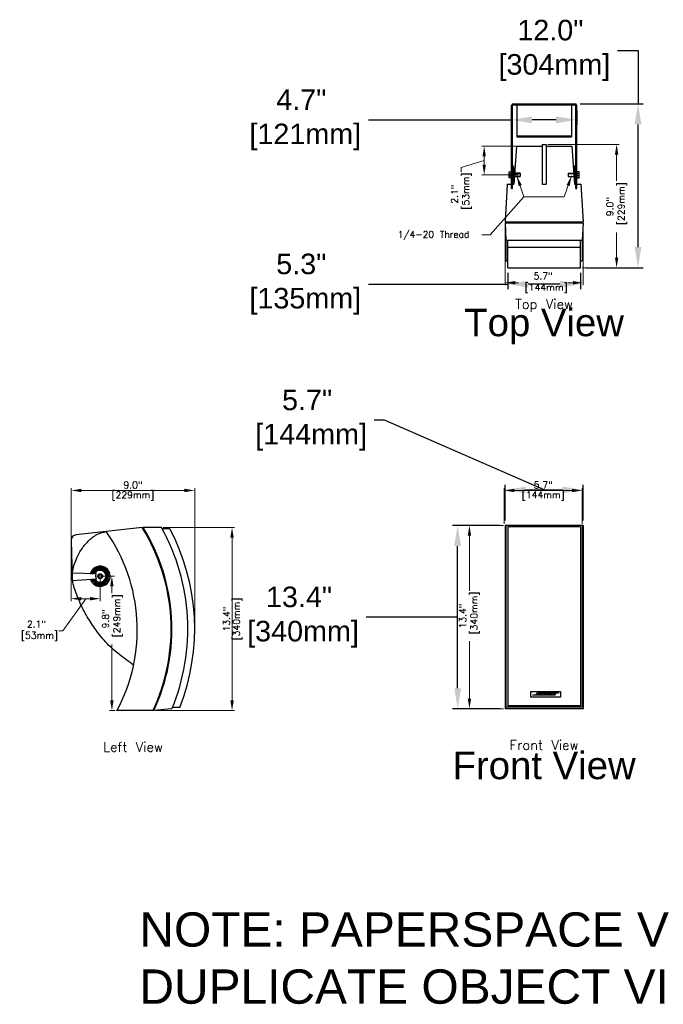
# Model space of a CAD drawing. Extents: x -38.2 to 55.6, y -28.3 to 43.6.
# Tile 1 of 2: x -38.2 to 8.7, y -28.3 to 43.6. Entities that reach past the tile are written whole.
import ezdxf
from ezdxf.enums import TextEntityAlignment as Align

# ---------------------------------------------------------------- set-up
doc = ezdxf.new("R2010")
doc.units = 0
doc.header["$LTSCALE"] = 0.125
doc.header["$MEASUREMENT"] = 0
doc.layers.get('0').update_dxf_attribs({"linetype": 'CONTINUOUS', "lineweight": 5})
doc.layers.get('DEFPOINTS').update_dxf_attribs({"linetype": 'CONTINUOUS'})
for name, color, linetype, lineweight in [('ES-DEVICE', 1, 'CONTINUOUS', 25), ('es-device-web', 7, 'CONTINUOUS', 25), ('ES-DIMENSION', 7, 'CONTINUOUS', 5), ('es-dimension-web', 7, 'CONTINUOUS', 15), ('ES-TEXT', 5, 'CONTINUOUS', 5)]:
    doc.layers.add(name, color=color, linetype=linetype, lineweight=lineweight)
doc.layers.add('es-text-note', color=7, linetype='CONTINUOUS', plot=False)
doc.layers.add('es-text-web', color=7, linetype='CONTINUOUS')
doc.styles.get("Standard").update_dxf_attribs({"font": 'txt.shx'})
doc.styles.add('TrueType', font='ARIALUNI.TTF')
doc.dimstyles.get("Standard").update_dxf_attribs({"dimscale": 0, "dimtxt": 0.4925, "dimasz": 0.7425, "dimexe": 0.18, "dimexo": 0.125, "dimgap": 0.1525, "dimtad": 0, "dimdec": 1, "dimzin": 0, "dimdsep": 46, "dimtxsty": 'Standard', "dimcen": 0, "dimclrd": 256, "dimclre": 256, "dimadec": 0, "dimazin": 0, "dimtfac": 1, "dimtdec": 1, "dimtofl": 0, "dimtmove": 1, "dimatfit": 3, "dimfxl": 0, "dimtolj": 1, "dimtzin": 0, "dimlwd": -1, "dimlwe": -1, "dimarcsym": 0})
doc.dimstyles.new('TrueType', dxfattribs={"dimscale": 1.5, "dimtxt": 1, "dimasz": 1, "dimexe": 0.25, "dimexo": 0.25, "dimgap": 0.25, "dimtad": 0, "dimtih": 1, "dimtoh": 1, "dimdec": 1, "dimzin": 0, "dimdsep": 46, "dimtxsty": 'TrueType', "dimcen": 0, "dimadec": 0, "dimazin": 0, "dimtfac": 1, "dimtdec": 1, "dimtofl": 0, "dimtmove": 1, "dimatfit": 3, "dimfxl": 0, "dimtolj": 1, "dimtzin": 0, "dimarcsym": 0})

# ---------------------------------------------------------------- blocks, each defined once
blk = doc.blocks.new('*D4')
at = {"layer": 'DEFPOINTS', "color": 0}
for p in [(-2.844, 6.688), (-5.446, -6.688), (-2.844, -6.688)]:
    blk.add_point(p, dxfattribs=at)
at = {"layer": 'ES-DIMENSION'}
for p, q in [((-2.969, 6.688), (-5.626, 6.688)), ((-5.446, 5.945), (-5.446, 1.915)), ((-5.446, -5.945), (-5.446, -1.756)), ((-2.969, -6.688), (-5.626, -6.688))]:
    blk.add_line(p, q, dxfattribs=at)
for points in [[(-5.57, 5.945), (-5.322, 5.945), (-5.446, 6.688)], [(-5.57, -5.945), (-5.322, -5.945), (-5.446, -6.688)]]:
    blk.add_solid(points, dxfattribs=at)
at = {"layer": 'ES-DIMENSION', "color": 0, "insert": (-5.446, 0.08), "char_height": 0.4925, "attachment_point": 5, "rotation": 90}
blk.add_mtext('\\A1;13.4"\\P [340mm]', dxfattribs=at)
blk = doc.blocks.new('*D5')
at = {"layer": 'DEFPOINTS', "color": 0}
for p in [(2.781, 9.242), (-2.906, 6.688), (2.781, 6.688)]:
    blk.add_point(p, dxfattribs=at)
at = {"layer": 'ES-DIMENSION'}
for p, q in [((-2.906, 6.812), (-2.906, 9.422)), ((2.781, 6.812), (2.781, 9.422)), ((-2.164, 9.242), (2.039, 9.242))]:
    blk.add_line(p, q, dxfattribs=at)
for points in [[(-2.164, 9.366), (-2.164, 9.119), (-2.906, 9.242)], [(2.039, 9.366), (2.039, 9.119), (2.781, 9.242)]]:
    blk.add_solid(points, dxfattribs=at)
at = {"layer": 'ES-DIMENSION', "color": 0, "char_height": 0.4925, "attachment_point": 5}
for s, insert in [('\\A1;5.7"', (-0.063, 9.641)), ('\\A1;[144mm]', (-0.063, 8.844))]:
    blk.add_mtext(s, dxfattribs=dict(at, insert=insert))
blk = doc.blocks.new('*D6')
at = {"layer": 'DEFPOINTS', "color": 0}
for p in [(-34.489, 9.242), (-34.489, 5.618), (-25.487, -0.864)]:
    blk.add_point(p, dxfattribs=at)
at = {"layer": 'ES-DIMENSION'}
for p, q in [((-34.489, 5.743), (-34.489, 9.422)), ((-25.487, -0.739), (-25.487, 9.422)), ((-26.23, 9.242), (-33.746, 9.242))]:
    blk.add_line(p, q, dxfattribs=at)
for points in [[(-33.746, 9.366), (-33.746, 9.119), (-34.489, 9.242)], [(-26.23, 9.366), (-26.23, 9.119), (-25.487, 9.242)]]:
    blk.add_solid(points, dxfattribs=at)
at = {"layer": 'ES-DIMENSION', "color": 0, "char_height": 0.4925, "attachment_point": 5}
for s, insert in [('\\A1;9.0"', (-29.988, 9.641)), ('\\A1;[229mm]', (-29.988, 8.844))]:
    blk.add_mtext(s, dxfattribs=dict(at, insert=insert))
blk = doc.blocks.new('*D7')
at = {"layer": 'DEFPOINTS', "color": 0}
for p in [(-27.912, 6.547), (-28.47, -6.828), (-22.762, -6.828)]:
    blk.add_point(p, dxfattribs=at)
at = {"layer": 'ES-DIMENSION'}
for p, q in [((-27.787, 6.547), (-22.582, 6.547)), ((-22.762, 5.804), (-22.762, -6.086)), ((-28.345, -6.828), (-22.582, -6.828))]:
    blk.add_line(p, q, dxfattribs=at)
for points in [[(-22.885, 5.804), (-22.638, 5.804), (-22.762, 6.547)], [(-22.885, -6.086), (-22.638, -6.086), (-22.762, -6.828)]]:
    blk.add_solid(points, dxfattribs=at)
at = {"layer": 'ES-DIMENSION', "color": 0, "char_height": 0.4925, "attachment_point": 5, "rotation": 90}
for s, insert in [('\\A1;[340mm]', (-22.363, -0.141)), ('\\A1;13.4"', (-23.16, -0.141))]:
    blk.add_mtext(s, dxfattribs=dict(at, insert=insert))
blk = doc.blocks.new('*D8')
at = {"layer": 'DEFPOINTS', "color": 0}
for p in [(-34.489, 5.681), (-32.385, 2.984), (-34.489, 1.343)]:
    blk.add_point(p, dxfattribs=at)
at = {"layer": 'ES-DIMENSION'}
for p, q in [((-34.489, 5.556), (-34.489, 1.163)), ((-32.385, 2.859), (-32.385, 1.163)), ((-33.437, 1.343), (-35.091, -1.001)), ((-33.128, 1.343), (-33.746, 1.343)), ((-35.091, -1.001), (-35.396, -1.001))]:
    blk.add_line(p, q, dxfattribs=at)
for points in [[(-33.746, 1.467), (-33.746, 1.219), (-34.489, 1.343)], [(-33.128, 1.467), (-33.128, 1.219), (-32.385, 1.343)]]:
    blk.add_solid(points, dxfattribs=at)
at = {"layer": 'ES-DIMENSION', "color": 0, "insert": (-37.026, -1.001), "char_height": 0.4925, "attachment_point": 5}
blk.add_mtext('\\A1;2.1"\\P [53mm]', dxfattribs=at)
blk = doc.blocks.new('*D9')
at = {"layer": 'DEFPOINTS', "color": 0}
for p in [(-32.385, 2.984), (-31.526, 2.984), (-31.157, -6.828)]:
    blk.add_point(p, dxfattribs=at)
at = {"layer": 'ES-DIMENSION'}
for p, q in [((-32.26, 2.984), (-31.346, 2.984)), ((-31.526, 2.241), (-31.526, 1.748)), ((-31.526, -6.086), (-31.526, -2.005)), ((-31.282, -6.828), (-31.706, -6.828))]:
    blk.add_line(p, q, dxfattribs=at)
for points in [[(-31.649, 2.241), (-31.402, 2.241), (-31.526, 2.984)], [(-31.649, -6.086), (-31.402, -6.086), (-31.526, -6.828)]]:
    blk.add_solid(points, dxfattribs=at)
at = {"layer": 'ES-DIMENSION', "color": 0, "insert": (-31.499, -0.129), "char_height": 0.4925, "attachment_point": 5, "rotation": 90}
blk.add_mtext('\\A1;9.8"\\P [249mm]', dxfattribs=at)
blk = doc.blocks.new('*D10')
at = {"layer": 'DEFPOINTS', "color": 0}
for p in [(0.141, 34.5), (2.656, 25.5), (5.288, 25.5)]:
    blk.add_point(p, dxfattribs=at)
at = {"layer": 'ES-DIMENSION'}
for p, q in [((0.266, 34.5), (5.468, 34.5)), ((5.288, 33.757), (5.288, 31.833)), ((5.288, 26.242), (5.288, 28.081)), ((2.781, 25.5), (5.468, 25.5))]:
    blk.add_line(p, q, dxfattribs=at)
for points in [[(5.164, 33.757), (5.412, 33.757), (5.288, 34.5)], [(5.164, 26.242), (5.412, 26.242), (5.288, 25.5)]]:
    blk.add_solid(points, dxfattribs=at)
at = {"layer": 'ES-DIMENSION', "color": 0, "insert": (5.288, 29.957), "char_height": 0.4925, "attachment_point": 5, "rotation": 90}
blk.add_mtext('\\A1;9.0"\\P [229mm]', dxfattribs=at)
blk = doc.blocks.new('*D11')
at = {"layer": 'DEFPOINTS', "color": 0}
for p in [(-2.844, 28.844), (2.844, 28.844), (2.844, 24.404)]:
    blk.add_point(p, dxfattribs=at)
at = {"layer": 'ES-DIMENSION'}
for p, q in [((-2.844, 28.719), (-2.844, 24.224)), ((2.844, 28.719), (2.844, 24.224)), ((-2.101, 24.404), (-1.864, 24.404)), ((2.101, 24.404), (1.724, 24.404))]:
    blk.add_line(p, q, dxfattribs=at)
for points in [[(-2.101, 24.528), (-2.101, 24.28), (-2.844, 24.404)], [(2.101, 24.528), (2.101, 24.28), (2.844, 24.404)]]:
    blk.add_solid(points, dxfattribs=at)
at = {"layer": 'ES-DIMENSION', "color": 0, "insert": (-0.07, 24.404), "char_height": 0.4925, "attachment_point": 5}
blk.add_mtext('\\A1;5.7"\\P [144mm]', dxfattribs=at)
blk = doc.blocks.new('*D12')
at = {"layer": 'DEFPOINTS', "color": 0}
for p in [(-0.141, 34.375), (-4.37, 32.273), (-1.759, 32.273)]:
    blk.add_point(p, dxfattribs=at)
at = {"layer": 'ES-DIMENSION'}
for p, q in [((-0.266, 34.375), (-4.55, 34.375)), ((-4.37, 33.324), (-6.044, 32.807)), ((-4.37, 33.632), (-4.37, 33.015)), ((-6.044, 32.807), (-6.044, 32.502)), ((-1.884, 32.273), (-4.55, 32.273))]:
    blk.add_line(p, q, dxfattribs=at)
for points in [[(-4.493, 33.632), (-4.246, 33.632), (-4.37, 34.375)], [(-4.493, 33.015), (-4.246, 33.015), (-4.37, 32.273)]]:
    blk.add_solid(points, dxfattribs=at)
at = {"layer": 'ES-DIMENSION', "color": 0, "insert": (-6.044, 30.872), "char_height": 0.4925, "attachment_point": 5, "rotation": 90}
blk.add_mtext('\\A1;2.1"\\P [53mm]', dxfattribs=at)
blk = doc.blocks.new('*D14')
at = {"layer": 'DEFPOINTS', "color": 0}
for p in [(2.844, 9.279), (-2.844, 6.688), (2.844, 6.688)]:
    blk.add_point(p, dxfattribs=at)
at = {"layer": 'es-dimension-web', "color": 0, "lineweight": -2}
for p, q in [((-11.644, 14.377), (-12.394, 14.377)), ((0, 9.279), (-11.644, 14.377)), ((-2.844, 7.062), (-2.844, 9.654)), ((2.844, 7.062), (2.844, 9.654)), ((-1.344, 9.279), (1.344, 9.279))]:
    blk.add_line(p, q, dxfattribs=at)
at = {"layer": 'es-dimension-web', "color": 0}
for points in [[(-1.344, 9.529), (-1.344, 9.029), (-2.844, 9.279)], [(1.344, 9.529), (1.344, 9.029), (2.844, 9.279)]]:
    blk.add_solid(points, dxfattribs=at)
at = {"layer": 'es-dimension-web', "color": 0, "insert": (-17.285, 14.377), "char_height": 1.5, "attachment_point": 5, "style": 'TrueType'}
blk.add_mtext('\\A1;5.7"\\P [144mm]', dxfattribs=at)
blk = doc.blocks.new('*D15')
at = {"layer": 'DEFPOINTS', "color": 0}
for p in [(-6.306, 6.688), (-2.844, 6.688), (-2.844, -6.688)]:
    blk.add_point(p, dxfattribs=at)
at = {"layer": 'es-dimension-web', "color": 0, "lineweight": -2}
for p, q in [((-3.219, 6.688), (-6.681, 6.688)), ((-6.306, -5.187), (-6.306, 5.188)), ((-12.235, 0), (-12.985, 0)), ((-6.306, 0), (-12.235, 0)), ((-3.219, -6.688), (-6.681, -6.688))]:
    blk.add_line(p, q, dxfattribs=at)
at = {"layer": 'es-dimension-web', "color": 0}
for points in [[(-6.556, 5.188), (-6.056, 5.188), (-6.306, 6.688)], [(-6.556, -5.187), (-6.056, -5.187), (-6.306, -6.688)]]:
    blk.add_solid(points, dxfattribs=at)
at = {"layer": 'es-dimension-web', "color": 0, "insert": (-17.876, 0), "char_height": 1.5, "attachment_point": 5, "style": 'TrueType'}
blk.add_mtext('\\A1;13.4"\\P [340mm]', dxfattribs=at)
blk = doc.blocks.new('*D16')
at = {"layer": 'DEFPOINTS', "color": 0}
for p in [(-2.656, 25.5), (2.656, 25.5), (-2.656, 24.301)]:
    blk.add_point(p, dxfattribs=at)
at = {"layer": 'es-dimension-web', "color": 0, "lineweight": -2}
for p, q in [((-2.656, 25.125), (-2.656, 23.926)), ((2.656, 25.125), (2.656, 23.926)), ((-12.819, 24.301), (-2.656, 24.301)), ((1.156, 24.301), (-1.156, 24.301))]:
    blk.add_line(p, q, dxfattribs=at)
at = {"layer": 'es-dimension-web', "color": 0}
for points in [[(-1.156, 24.551), (-1.156, 24.051), (-2.656, 24.301)], [(1.156, 24.551), (1.156, 24.051), (2.656, 24.301)]]:
    blk.add_solid(points, dxfattribs=at)
at = {"layer": 'es-dimension-web', "color": 0, "insert": (-17.71, 24.301), "char_height": 1.5, "attachment_point": 5, "style": 'TrueType'}
blk.add_mtext('\\A1;5.3"\\P [135mm]', dxfattribs=at)
blk = doc.blocks.new('*D17')
at = {"layer": 'DEFPOINTS', "color": 0}
for p in [(-2.375, 37.346), (2.375, 37.346), (-2.375, 36.291)]:
    blk.add_point(p, dxfattribs=at)
at = {"layer": 'es-dimension-web', "color": 0, "lineweight": -2}
for p, q in [((-2.375, 36.971), (-2.375, 35.916)), ((2.375, 36.971), (2.375, 35.916)), ((-12.819, 36.291), (-2.375, 36.291)), ((0.875, 36.291), (-0.875, 36.291))]:
    blk.add_line(p, q, dxfattribs=at)
at = {"layer": 'es-dimension-web', "color": 0}
for points in [[(-0.875, 36.541), (-0.875, 36.041), (-2.375, 36.291)], [(0.875, 36.541), (0.875, 36.041), (2.375, 36.291)]]:
    blk.add_solid(points, dxfattribs=at)
at = {"layer": 'es-dimension-web', "color": 0, "insert": (-17.71, 36.291), "char_height": 1.5, "attachment_point": 5, "style": 'TrueType'}
blk.add_mtext('\\A1;4.7"\\P [121mm]', dxfattribs=at)
blk = doc.blocks.new('*D18')
at = {"layer": 'DEFPOINTS', "color": 0}
for p in [(2.258, 37.463), (6.848, 37.463), (2.656, 25.5)]:
    blk.add_point(p, dxfattribs=at)
at = {"layer": 'es-dimension-web', "color": 0, "lineweight": -2}
for p, q in [((5.348, 41.363), (6.848, 41.363)), ((6.848, 41.363), (6.848, 37.463)), ((2.633, 37.463), (7.223, 37.463)), ((6.848, 27), (6.848, 35.963)), ((3.031, 25.5), (7.223, 25.5))]:
    blk.add_line(p, q, dxfattribs=at)
at = {"layer": 'es-dimension-web', "color": 0}
for points in [[(6.598, 35.963), (7.098, 35.963), (6.848, 37.463)], [(6.598, 27), (7.098, 27), (6.848, 25.5)]]:
    blk.add_solid(points, dxfattribs=at)
at = {"layer": 'es-dimension-web', "color": 0, "insert": (0.457, 41.363), "char_height": 1.5, "attachment_point": 5, "style": 'TrueType'}
blk.add_mtext('\\A1;12.0"\\P [304mm]', dxfattribs=at)
blk = doc.blocks.new('duplicate_objects_note')
at = {"insert": (0, 0), "char_height": 2.5, "width": 70.3349, "attachment_point": 1, "style": 'TrueType'}
blk.add_mtext('NOTE: PAPERSPACE VIEWS MANAGE DUPLICATE OBJECT VISIBILITY. ', dxfattribs=at)

msp = doc.modelspace()

# ---------------------------------------------------------------- linework, layer by layer
at = {"layer": 'ES-DEVICE'}
for p, q in [((-2.257, 37.463), (2.258, 37.463)), ((-2.257, 37.393), (-2, 37.393)), ((-2, 37.463), (-2, 35.063)), ((-2, 37.393), (2, 37.393)), ((2, 37.463), (2, 35.063)), ((2, 37.393), (2.258, 37.393)), ((-2.375, 31.585), (-2.375, 37.346)), ((-2.305, 31.585), (-2.305, 37.346)), ((2.305, 31.585), (2.305, 37.346)), ((2.375, 31.585), (2.375, 37.346)), ((-2, 35.133), (2, 35.133)), ((-2, 35.063), (2, 35.063)), ((-0.141, 34.5), (-0.141, 31.594)), ((-0.141, 34.5), (0.141, 34.5)), ((0.141, 34.5), (0.141, 31.594)), ((-2.016, 34.375), (-2.219, 31.594)), ((-2.016, 34.375), (-0.141, 34.375)), ((0.141, 34.375), (2.016, 34.375)), ((2.016, 34.375), (2.219, 31.594)), ((-2.546, 32.346), (-2.375, 32.346)), ((-2.546, 32.346), (-2.375, 32.346)), ((-2.225, 32.871), (-2.225, 31.675)), ((-1.75, 32.398), (-2.225, 32.398)), ((-2.16, 32.398), (-2.225, 32.398)), ((-1.75, 32.398), (-2.225, 32.398)), ((-2.169, 32.383), (-1.759, 32.383)), ((-1.759, 32.383), (-1.759, 32.163)), ((-1.75, 32.398), (-1.75, 32.148)), ((-1.75, 32.398), (-1.75, 32.148)), ((1.75, 32.398), (1.75, 32.148)), ((1.75, 32.398), (2.225, 32.398)), ((1.75, 32.398), (1.75, 32.148)), ((1.75, 32.398), (2.225, 32.398)), ((1.759, 32.383), (1.759, 32.163)), ((1.759, 32.383), (2.169, 32.383)), ((2.16, 32.398), (2.225, 32.398)), ((2.225, 32.871), (2.225, 31.675)), ((2.546, 32.346), (2.375, 32.346)), ((2.546, 32.346), (2.375, 32.346)), ((-2.546, 32.209), (-2.375, 32.209)), ((-2.546, 32.209), (-2.375, 32.209)), ((-1.75, 32.148), (-2.225, 32.148)), ((-1.75, 32.148), (-2.225, 32.148)), ((-2.169, 32.163), (-1.759, 32.163)), ((1.75, 32.148), (2.225, 32.148)), ((1.75, 32.148), (2.225, 32.148)), ((1.759, 32.163), (2.169, 32.163)), ((2.546, 32.209), (2.375, 32.209)), ((2.546, 32.209), (2.375, 32.209)), ((-2.688, 31.594), (-2.844, 28.844)), ((-2.688, 31.594), (-2.219, 31.594)), ((-2.375, 31.273), (-2.375, 31.585)), ((-2.375, 31.273), (-2.305, 31.273)), ((-2.305, 31.273), (-2.305, 31.585)), ((-0.141, 31.594), (0.141, 31.594)), ((2.219, 31.594), (2.687, 31.594)), ((2.305, 31.273), (2.305, 31.585)), ((2.305, 31.273), (2.375, 31.273)), ((2.375, 31.273), (2.375, 31.585)), ((2.687, 31.594), (2.844, 28.844)), ((-2.844, 28.844), (2.844, 28.844)), ((-2.844, 28.781), (2.844, 28.781)), ((-2.844, 28.781), (-2.781, 27.5)), ((-2.781, 28.781), (-2.781, 28.844)), ((2.781, 28.781), (2.781, 28.844)), ((2.844, 28.781), (2.781, 27.5)), ((-2.781, 27.5), (2.781, 27.5)), ((-2.781, 27.5), (-2.781, 26)), ((-2.656, 25.5), (-2.656, 27.5)), ((2.656, 25.5), (2.656, 27.5)), ((2.781, 27.5), (2.781, 26)), ((-2.656, 27), (2.656, 27)), ((-2.781, 26), (-2.656, 26)), ((2.656, 26), (2.781, 26)), ((-2.656, 25.5), (2.656, 25.5)), ((-29.325, 6.547), (-34.141, 6.006)), ((-29.215, 6.486), (-29.287, 6.486)), ((-27.912, 6.547), (-29.253, 6.547)), ((2.844, 6.688), (-2.844, 6.688)), ((-2.844, 6.688), (-2.844, -6.688)), ((-2.781, 6.688), (-2.781, -6.562)), ((2.656, 6.594), (-2.656, 6.594)), ((-2.656, 6.594), (-2.656, -6.469)), ((2.656, 6.594), (2.656, -6.469)), ((2.781, 6.688), (2.781, -6.562)), ((2.844, 6.688), (2.844, -6.688)), ((-27.293, 6.453), (-27.86, 6.453)), ((-34.489, 5.618), (-34.41, 2.841)), ((-32.795, 3.597), (-32.627, 3.345)), ((-32.711, 3.645), (-32.578, 3.374)), ((-32.622, 3.682), (-32.525, 3.396)), ((-32.529, 3.707), (-32.47, 3.41)), ((-32.433, 3.72), (-32.414, 3.418)), ((-32.337, 3.72), (-32.357, 3.418)), ((-32.241, 3.707), (-32.3, 3.41)), ((-32.148, 3.682), (-32.245, 3.396)), ((-32.059, 3.645), (-32.193, 3.374)), ((-31.975, 3.597), (-32.143, 3.345)), ((-32.677, 3.149), (-34.399, 3.202)), ((-33.098, 3.174), (-33.044, 3.16)), ((-33.084, 3.221), (-32.891, 3.155)), ((-33.047, 3.31), (-32.775, 3.176)), ((-32.999, 3.393), (-32.747, 3.225)), ((-32.94, 3.47), (-32.712, 3.27)), ((-32.872, 3.538), (-32.672, 3.311)), ((-31.899, 3.538), (-32.098, 3.311)), ((-31.83, 3.47), (-32.058, 3.27)), ((-31.772, 3.393), (-32.023, 3.225)), ((-31.723, 3.31), (-31.995, 3.176)), ((-31.686, 3.221), (-31.973, 3.123)), ((-31.661, 3.127), (-31.958, 3.068)), ((-31.661, 2.84), (-31.958, 2.899)), ((-31.649, 3.032), (-31.951, 3.012)), ((-31.649, 2.935), (-31.951, 2.955)), ((-32.648, 2.775), (-34.39, 2.659)), ((-33.084, 2.746), (-33.084, 2.746)), ((-33.047, 2.657), (-32.832, 2.763)), ((-32.999, 2.574), (-32.747, 2.742)), ((-32.94, 2.497), (-32.712, 2.697)), ((-32.872, 2.429), (-32.672, 2.656)), ((-32.795, 2.37), (-32.627, 2.622)), ((-32.711, 2.322), (-32.578, 2.593)), ((-32.622, 2.285), (-32.525, 2.571)), ((-32.529, 2.26), (-32.47, 2.557)), ((-32.433, 2.247), (-32.414, 2.549)), ((-32.337, 2.247), (-32.357, 2.549)), ((-32.241, 2.26), (-32.3, 2.557)), ((-32.148, 2.285), (-32.245, 2.571)), ((-32.059, 2.322), (-32.193, 2.593)), ((-31.975, 2.37), (-32.143, 2.622)), ((-31.899, 2.429), (-32.098, 2.656)), ((-31.83, 2.497), (-32.058, 2.697)), ((-31.772, 2.574), (-32.023, 2.742)), ((-31.723, 2.657), (-31.995, 2.791)), ((-31.686, 2.746), (-31.973, 2.844)), ((-28.47, -6.828), (-31.157, -6.828)), ((-27.151, -6.703), (-28.47, -6.828)), ((-26.574, -6.609), (-27.112, -6.609)), ((2.844, -6.688), (-2.844, -6.688)), ((2.781, -6.562), (-2.781, -6.562)), ((2.656, -6.469), (-2.656, -6.469))]:
    msp.add_line(p, q, dxfattribs=at)
for points in [[(-2.375, 32.058), (-2.546, 32.058), (-2.546, 32.488), (-2.375, 32.488)], [(-2.375, 32.058), (-2.546, 32.058), (-2.546, 32.488), (-2.375, 32.488)], [(2.375, 32.058), (2.546, 32.058), (2.546, 32.488), (2.375, 32.488)], [(2.375, 32.058), (2.546, 32.058), (2.546, 32.488), (2.375, 32.488)], [(-0.972, -5.434), (1.184, -5.434), (1.184, -5.84), (-0.972, -5.84)], [(0.586, -5.529), (1.043, -5.529), (1.043, -5.555), (0.706, -5.555), (0.673, -5.602), (0.85, -5.602), (0.829, -5.632), (0.652, -5.632), (0.618, -5.676), (0.798, -5.676), (0.777, -5.705), (0.461, -5.705)]]:
    msp.add_lwpolyline(points, close=True, dxfattribs=at)
for points in [[(-0.832, -5.677), (-0.584, -5.677), (-0.478, -5.529), (-0.188, -5.529, -0.582149), (-0.176, -5.55), (-0.212, -5.6, -0.243338), (-0.247, -5.615, -0.493571), (-0.24, -5.639), (-0.275, -5.688, -0.251499), (-0.313, -5.705), (-0.832, -5.705)], [(-0.412, -5.633), (-0.35, -5.633, -0.654131), (-0.341, -5.644), (-0.355, -5.666, -0.288247), (-0.375, -5.676), (-0.441, -5.676)], [(-0.358, -5.558), (-0.296, -5.558, -0.654131), (-0.287, -5.568), (-0.301, -5.591, -0.288247), (-0.321, -5.6), (-0.387, -5.6)], [(-0.098, -5.529), (0.169, -5.529, -0.593511), (0.179, -5.547), (0.085, -5.681, -0.174943), (0.034, -5.705), (-0.215, -5.705, -0.712554), (-0.228, -5.676), (-0.141, -5.554, -0.162941)], [(-0.057, -5.676), (-0.083, -5.676, -0.57514), (-0.09, -5.666), (-0.019, -5.567, -0.239746), (0, -5.558), (0.026, -5.558, -0.581971), (0.034, -5.569), (-0.036, -5.667, -0.257206)], [(0.333, -5.632), (0.189, -5.632, -0.443286), (0.175, -5.608), (0.217, -5.55, -0.189474), (0.256, -5.529), (0.527, -5.529, -0.617916), (0.534, -5.543), (0.512, -5.578), (0.371, -5.578), (0.381, -5.563, 0.579685), (0.379, -5.558), (0.364, -5.558, 0.18672), (0.347, -5.565), (0.32, -5.601), (0.467, -5.601, -0.611534), (0.479, -5.622), (0.435, -5.684, -0.181909), (0.391, -5.705), (0.133, -5.705, -0.589848), (0.12, -5.685), (0.14, -5.656), (0.28, -5.656), (0.274, -5.664, 0.536933), (0.279, -5.674), (0.294, -5.674, 0.257212), (0.307, -5.668)]]:
    msp.add_lwpolyline(points, format="xyb", close=True, dxfattribs=at)
for radius in [0.179, 0.0916]:
    msp.add_circle((-32.385, 2.984), radius, dxfattribs=at)
for centre, radius, start, end in [((-2.257, 37.346), 0.117, 90, 180), ((-2.257, 37.346), 0.0474, 90, 180), ((2.258, 37.346), 0.117, 0, 90), ((2.258, 37.346), 0.0474, 0, 90), ((-2.315, 32.871), 0.09, 0, 83.62063), ((2.315, 32.871), 0.09, 96.37937, 180), ((-2.315, 31.675), 0.09, 276.37937, 0), ((2.315, 31.675), 0.09, 180, 263.62063), ((-41.22, -0.864), 14.015, 334.81593, 31.9237), ((-41.22, -0.864), 14.077, 334.93311, 31.76851), ((-41.22, -0.864), 15.233, 337.46109, 29.11245), ((-34.089, 5.609), 0.4, 97.5119, 178.70312), ((-42.165, -0.924), 12.492, 331.7927, 35.06658), ((-41.22, -0.864), 15.733, 338.58196, 27.71696), ((-32.385, 2.984), 0.738, 198.74877, 166.0126), ((-32.385, 2.984), 0.435, 209.72974, 157.21175), ((-32.385, 2.984), 0.335, 150.46735, 218.40585)]:
    msp.add_arc(centre, radius, start, end, dxfattribs=at)
msp.add_open_spline([(-29.942, -3.501), (-30.255, -3.28), (-31.366, -2.474), (-32.331, -1.449), (-32.899, -0.67), (-33.56, 0.384), (-34.038, 1.463), (-34.408, 2.475), (-34.447, 3.406), (-34.068, 4.382), (-33.678, 5.103), (-33.085, 5.731), (-32.616, 6.07), (-31.941, 6.253), (-31.941, 6.253)], degree=3, knots=[0.529553, 0.529553, 0.529553, 0.529553, 1.273326, 2.281698, 3.520676, 4.655363, 5.680468, 6.666675, 7.439236, 8.333715, 9.105367, 9.849348, 10.642953, 11.102998, 11.102998, 11.102998, 11.102998], dxfattribs=at)
at = {"layer": 'es-device-web'}
for p, q in [((-2.257, 37.463), (2.258, 37.463)), ((-2.257, 37.393), (-2, 37.393)), ((-2, 37.463), (-2, 35.063)), ((-2, 37.393), (2, 37.393)), ((2, 37.463), (2, 35.063)), ((2, 37.393), (2.258, 37.393)), ((-2.375, 31.585), (-2.375, 37.346)), ((-2.305, 31.585), (-2.305, 37.346)), ((2.305, 31.585), (2.305, 37.346)), ((2.375, 31.585), (2.375, 37.346)), ((-2, 35.133), (2, 35.133)), ((-2, 35.063), (2, 35.063)), ((-0.141, 34.5), (-0.141, 31.594)), ((-0.141, 34.5), (0.141, 34.5)), ((0.141, 34.5), (0.141, 31.594)), ((-2.016, 34.375), (-2.219, 31.594)), ((-2.016, 34.375), (-0.141, 34.375)), ((0.141, 34.375), (2.016, 34.375)), ((2.016, 34.375), (2.219, 31.594)), ((-2.546, 32.346), (-2.375, 32.346)), ((-2.546, 32.346), (-2.375, 32.346)), ((-2.225, 32.871), (-2.225, 31.675)), ((-1.75, 32.398), (-2.225, 32.398)), ((-2.16, 32.398), (-2.225, 32.398)), ((-1.75, 32.398), (-2.225, 32.398)), ((-2.169, 32.383), (-1.759, 32.383)), ((-1.759, 32.383), (-1.759, 32.163)), ((-1.75, 32.398), (-1.75, 32.148)), ((-1.75, 32.398), (-1.75, 32.148)), ((1.75, 32.398), (1.75, 32.148)), ((1.75, 32.398), (2.225, 32.398)), ((1.75, 32.398), (1.75, 32.148)), ((1.75, 32.398), (2.225, 32.398)), ((1.759, 32.383), (1.759, 32.163)), ((1.759, 32.383), (2.169, 32.383)), ((2.16, 32.398), (2.225, 32.398)), ((2.225, 32.871), (2.225, 31.675)), ((2.546, 32.346), (2.375, 32.346)), ((2.546, 32.346), (2.375, 32.346)), ((-2.546, 32.209), (-2.375, 32.209)), ((-2.546, 32.209), (-2.375, 32.209)), ((-1.75, 32.148), (-2.225, 32.148)), ((-1.75, 32.148), (-2.225, 32.148)), ((-2.169, 32.163), (-1.759, 32.163)), ((1.75, 32.148), (2.225, 32.148)), ((1.75, 32.148), (2.225, 32.148)), ((1.759, 32.163), (2.169, 32.163)), ((2.546, 32.209), (2.375, 32.209)), ((2.546, 32.209), (2.375, 32.209)), ((-2.688, 31.594), (-2.844, 28.844)), ((-2.688, 31.594), (-2.219, 31.594)), ((-2.375, 31.273), (-2.375, 31.585)), ((-2.375, 31.273), (-2.305, 31.273)), ((-2.305, 31.273), (-2.305, 31.585)), ((-0.141, 31.594), (0.141, 31.594)), ((2.219, 31.594), (2.687, 31.594)), ((2.305, 31.273), (2.305, 31.585)), ((2.305, 31.273), (2.375, 31.273)), ((2.375, 31.273), (2.375, 31.585)), ((2.687, 31.594), (2.844, 28.844)), ((-2.844, 28.844), (2.844, 28.844)), ((-2.844, 28.781), (2.844, 28.781)), ((-2.844, 28.781), (-2.781, 27.5)), ((-2.781, 28.781), (-2.781, 28.844)), ((2.781, 28.781), (2.781, 28.844)), ((2.844, 28.781), (2.781, 27.5)), ((-2.781, 27.5), (2.781, 27.5)), ((-2.781, 27.5), (-2.781, 26)), ((-2.656, 25.5), (-2.656, 27.5)), ((2.656, 25.5), (2.656, 27.5)), ((2.781, 27.5), (2.781, 26)), ((-2.656, 27), (2.656, 27)), ((-2.781, 26), (-2.656, 26)), ((2.656, 26), (2.781, 26)), ((-2.656, 25.5), (2.656, 25.5)), ((2.844, 6.688), (-2.844, 6.688)), ((-2.844, 6.688), (-2.844, -6.688)), ((-2.781, 6.688), (-2.781, -6.562)), ((2.656, 6.594), (-2.656, 6.594)), ((-2.656, 6.594), (-2.656, -6.469)), ((2.656, 6.594), (2.656, -6.469)), ((2.781, 6.688), (2.781, -6.562)), ((2.844, 6.688), (2.844, -6.688)), ((2.844, -6.688), (-2.844, -6.688)), ((2.781, -6.562), (-2.781, -6.562)), ((2.656, -6.469), (-2.656, -6.469))]:
    msp.add_line(p, q, dxfattribs=at)
for points in [[(-2.375, 32.058), (-2.546, 32.058), (-2.546, 32.488), (-2.375, 32.488)], [(-2.375, 32.058), (-2.546, 32.058), (-2.546, 32.488), (-2.375, 32.488)], [(2.375, 32.058), (2.546, 32.058), (2.546, 32.488), (2.375, 32.488)], [(2.375, 32.058), (2.546, 32.058), (2.546, 32.488), (2.375, 32.488)], [(-0.972, -5.434), (1.184, -5.434), (1.184, -5.84), (-0.972, -5.84)], [(0.586, -5.529), (1.043, -5.529), (1.043, -5.555), (0.706, -5.555), (0.673, -5.602), (0.85, -5.602), (0.829, -5.632), (0.652, -5.632), (0.618, -5.676), (0.798, -5.676), (0.777, -5.705), (0.461, -5.705)]]:
    msp.add_lwpolyline(points, close=True, dxfattribs=at)
for points in [[(-0.832, -5.677), (-0.584, -5.677), (-0.478, -5.529), (-0.188, -5.529, -0.582149), (-0.176, -5.55), (-0.212, -5.6, -0.243338), (-0.247, -5.615, -0.493571), (-0.24, -5.639), (-0.275, -5.688, -0.251499), (-0.313, -5.705), (-0.832, -5.705)], [(-0.412, -5.633), (-0.35, -5.633, -0.654131), (-0.341, -5.644), (-0.355, -5.666, -0.288247), (-0.375, -5.676), (-0.441, -5.676)], [(-0.358, -5.558), (-0.296, -5.558, -0.654131), (-0.287, -5.568), (-0.301, -5.591, -0.288247), (-0.321, -5.6), (-0.387, -5.6)], [(-0.098, -5.529), (0.169, -5.529, -0.593511), (0.179, -5.547), (0.085, -5.681, -0.174943), (0.034, -5.705), (-0.215, -5.705, -0.712554), (-0.228, -5.676), (-0.141, -5.554, -0.162941)], [(-0.057, -5.676), (-0.083, -5.676, -0.57514), (-0.09, -5.666), (-0.019, -5.567, -0.239746), (0, -5.558), (0.026, -5.558, -0.581971), (0.034, -5.569), (-0.036, -5.667, -0.257206)], [(0.333, -5.632), (0.189, -5.632, -0.443286), (0.175, -5.608), (0.217, -5.55, -0.189474), (0.256, -5.529), (0.527, -5.529, -0.617916), (0.534, -5.543), (0.512, -5.578), (0.371, -5.578), (0.381, -5.563, 0.579685), (0.379, -5.558), (0.364, -5.558, 0.18672), (0.347, -5.565), (0.32, -5.601), (0.467, -5.601, -0.611534), (0.479, -5.622), (0.435, -5.684, -0.181909), (0.391, -5.705), (0.133, -5.705, -0.589848), (0.12, -5.685), (0.14, -5.656), (0.28, -5.656), (0.274, -5.664, 0.536933), (0.279, -5.674), (0.294, -5.674, 0.257212), (0.307, -5.668)]]:
    msp.add_lwpolyline(points, format="xyb", close=True, dxfattribs=at)
for centre, radius, start, end in [((-2.257, 37.346), 0.117, 90, 180), ((-2.257, 37.346), 0.0474, 90, 180), ((2.258, 37.346), 0.117, 0, 90), ((2.258, 37.346), 0.0474, 0, 90), ((-2.315, 32.871), 0.09, 0, 83.62063), ((2.315, 32.871), 0.09, 96.37937, 180), ((-2.315, 31.675), 0.09, 276.37937, 0), ((2.315, 31.675), 0.09, 180, 263.62063)]:
    msp.add_arc(centre, radius, start, end, dxfattribs=at)
at = {"layer": 'ES-DIMENSION'}
for p, q in [((-3.945, 27.888), (-1.473, 30.683)), ((-1.473, 30.683), (1.473, 30.683)), ((-4.555, 27.888), (-3.945, 27.888))]:
    msp.add_line(p, q, dxfattribs=at)

# ---------------------------------------------------------------- block references
at = {"layer": 'es-text-note'}
msp.add_blockref('duplicate_objects_note', (-29.516, -21.548), dxfattribs=at)

# ---------------------------------------------------------------- texts
at = {"layer": 'ES-DIMENSION'}
msp.add_text('1/4-20 Thread', height=0.48235, dxfattribs=at).set_placement((-10.676, 27.692))
at = {"layer": 'ES-TEXT'}
for s, p in [('Top View', (0, 22.5)), ('Left View', (-29.983, -9.828)), ('Front View', (0, -9.688))]:
    msp.add_text(s, height=0.6985, dxfattribs=at).set_placement(p, align=Align.CENTER)
at = {"layer": 'es-text-web', "style": 'TrueType'}
for s, p in [('Top View', (0, 20.5)), ('Front View', (0, -11.828))]:
    msp.add_text(s, height=2, dxfattribs=at).set_placement(p, align=Align.CENTER)

# ---------------------------------------------------------------- dimensions: what is measured, and where the dimension line sits
at = {"layer": 'ES-DIMENSION'}
for base, p1, p2, angle, picture, middle in [((5.288, 25.5), (0.141, 34.5), (2.656, 25.5), 90, '*D10', (5.288, 29.957)), ((-4.37, 32.273), (-0.141, 34.375), (-1.759, 32.273), 90, '*D12', (-6.044, 32.35)), ((-5.446, -6.688), (-2.844, 6.688), (-2.844, -6.688), 90, '*D4', (-5.446, 0.08)), ((-31.526, 2.984), (-31.157, -6.828), (-32.385, 2.984), 270, '*D9', (-31.499, -0.129))]:
    dim = msp.add_linear_dim(base=base, p1=p1, p2=p2, angle=angle, dimstyle='Standard', override={"dimscale": 1, "dimpost": '"\\X'}, dxfattribs=at)
    dim.commit()
    dim.dimension.update_dxf_attribs({"geometry": picture, "text_midpoint": middle, "dimtype": 160})
for base, p1, p2, picture, middle in [((2.844, 24.404), (-2.844, 28.844), (2.844, 28.844), '*D11', (-0.07, 24.404)), ((-34.489, 1.343), (-32.385, 2.984), (-34.489, 5.681), '*D8', (-35.549, -1.001))]:
    dim = msp.add_linear_dim(base=base, p1=p1, p2=p2, dimstyle='Standard', override={"dimscale": 1, "dimpost": '"\\X'}, dxfattribs=at)
    dim.commit()
    dim.dimension.update_dxf_attribs({"geometry": picture, "text_midpoint": middle, "dimtype": 160})
for base, p1, p2, picture, middle in [((-34.489, 9.242), (-25.487, -0.864), (-34.489, 5.618), '*D6', (-29.988, 9.242)), ((2.781, 9.242), (-2.906, 6.688), (2.781, 6.688), '*D5', (-0.062, 9.242))]:
    dim = msp.add_linear_dim(base=base, p1=p1, p2=p2, dimstyle='Standard', override={"dimscale": 1, "dimpost": '"\\X'}, dxfattribs=at)
    dim.commit()
    dim.dimension.update_dxf_attribs({"geometry": picture, "text_midpoint": middle})
dim = msp.add_linear_dim(base=(-22.762, -6.828), p1=(-27.912, 6.547), p2=(-28.47, -6.828), angle=270, dimstyle='Standard', override={"dimscale": 1, "dimpost": '"\\X'}, dxfattribs=at)
dim.commit()
dim.dimension.update_dxf_attribs({"geometry": '*D7', "text_midpoint": (-22.762, -0.141)})
at = {"layer": 'es-dimension-web'}
for base, p1, p2, picture, middle in [((6.848, 37.463), (2.656, 25.5), (2.258, 37.463), '*D18', (2.366, 41.363)), ((-6.306, 6.688), (-2.844, -6.688), (-2.844, 6.688), '*D15', (-13.36, 0))]:
    dim = msp.add_linear_dim(base=base, p1=p1, p2=p2, angle=90, dimstyle='TrueType', override={"dimpost": '"\\X'}, dxfattribs=at)
    dim.commit()
    dim.dimension.update_dxf_attribs({"geometry": picture, "text_midpoint": middle, "dimtype": 160})
for base, p1, p2, picture, middle in [((-2.374841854, 36.290831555), (2.375158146, 37.345612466), (-2.374841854, 37.345612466), '*D17', (-17.709617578, 38.406842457)), ((-2.656, 24.301), (2.656, 25.5), (-2.656, 25.5), '*D16', (-17.71, 23.214)), ((2.844, 9.279), (-2.844, 6.688), (2.844, 6.688), '*D14', (-12.769, 14.377))]:
    dim = msp.add_linear_dim(base=base, p1=p1, p2=p2, dimstyle='TrueType', override={"dimpost": '"\\X'}, dxfattribs=at)
    dim.commit()
    dim.dimension.update_dxf_attribs({"geometry": picture, "text_midpoint": middle, "dimtype": 160})

# ---------------------------------------------------------------- leaders
at = {"layer": 'ES-DIMENSION'}
for points in [[(-1.989, 32.196), (-1.473, 30.683), (-1.271, 30.683)], [(1.989, 32.196), (1.473, 30.683), (1.271, 30.683)]]:
    msp.add_leader(points, dimstyle='Standard', override={"dimscale": 1}, dxfattribs=at)

doc.saveas('drawing.dxf')
